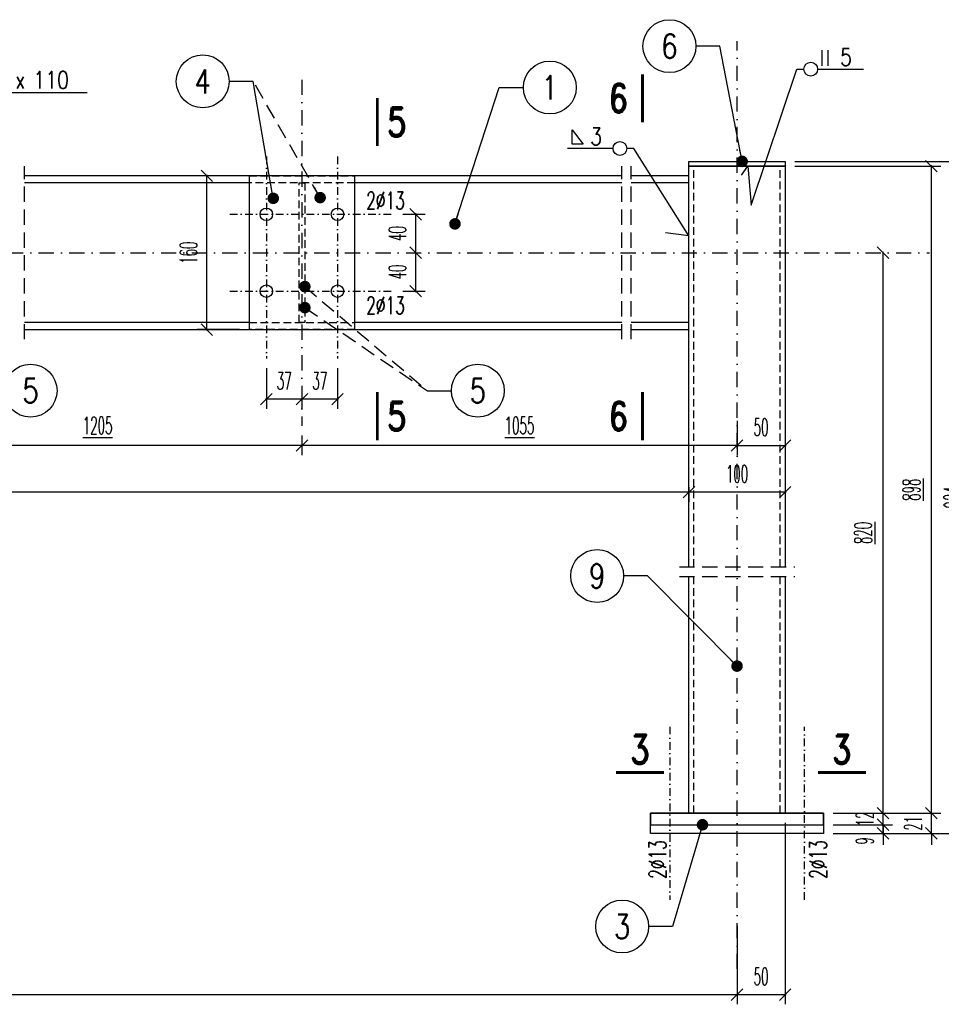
# Model space of a CAD drawing. Header units: millimetres. Extents: x -228255 to 14536, y -140109 to 119945.
# Tile 96 of 123: x -109519 to -108560, y 40278 to 41302. Entities that reach past the tile are written whole.
import ezdxf
from ezdxf.enums import TextEntityAlignment as Align

# ---------------------------------------------------------------- set-up
doc = ezdxf.new("R2010")
doc.units = ezdxf.units.MM
doc.header["$LTSCALE"] = 2.5
for name, pattern in [('DASHDOT', [25.4, 12.7, -6.35, 0, -6.35]), ('DASHDOT2', [12.7, 6.35, -3.175, 0, -3.175]), ('DASHED', [19.049999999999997, 12.7, -6.35]), ('DASHED2', [9.524999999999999, 6.35, -3.175])]:
    doc.linetypes.add(name, pattern=pattern)
for name, color, linetype in [('Gruba', 6, 'Continuous'), ('Opisy_stal', 7, 'Continuous'), ('Osie', 134, 'DASHDOT'), ('Osie_stal', 221, 'DASHDOT2'), ('Przerywana', 5, 'DASHED'), ('stal', 4, 'Continuous'), ('Stal_nw', 181, 'DASHED2'), ('Tekst', 31, 'Continuous'), ('Wymiary', 86, 'Continuous')]:
    doc.layers.add(name, color=color, linetype=linetype)
doc.styles.get("Standard").update_dxf_attribs({"font": 'romans.shx', "width": 0.65})
doc.styles.add('style1', font='romand.shx', dxfattribs={"width": 0.8})
doc.styles.add('style3', font='romans.shx', dxfattribs={"width": 0.5})
doc.dimstyles.new('Skala_10', dxfattribs={"dimtxt": 18, "dimasz": 12, "dimexe": 10, "dimexo": 10, "dimgap": 10, "dimtad": 1, "dimdec": 0, "dimdsep": 46, "dimtxsty": 'style3', "dimblk": 'OBLIQUE', "dimcen": 0, "dimdle": 1, "dimclrd": 256, "dimclre": 256, "dimclrt": 31, "dimadec": 1, "dimazin": 0, "dimtfac": 1, "dimtdec": 0, "dimtix": 1, "dimtmove": 2, "dimatfit": 0, "dimldrblk": 'DOT', "dimfxl": 1, "dimtolj": 1, "dimtzin": 0, "dimlwd": -1, "dimlwe": -1, "dimarcsym": 0})
doc.dimstyles.new('Skala_10$7', dxfattribs={"dimscale": 0, "dimtxt": 18, "dimasz": 12, "dimexe": 10, "dimexo": 15, "dimgap": 5, "dimtad": 1, "dimdec": 0, "dimrnd": 0.5, "dimzin": 9, "dimdsep": 46, "dimtxsty": 'Standard', "dimblk1": 'OBLIQUE', "dimblk2": 'OBLIQUE', "dimsah": 1, "dimcen": 10, "dimdle": 10, "dimclrt": 31, "dimadec": 0, "dimazin": 0, "dimtfac": 1, "dimtdec": 0, "dimtmove": 2, "dimatfit": 3, "dimldrblk": 'DOT', "dimfxl": 1, "dimtolj": 1, "dimtzin": 9, "dimarcsym": 0})

# ---------------------------------------------------------------- blocks, each defined once
blk = doc.blocks.new('_Oblique')
at = {"color": 0, "linetype": 'ByBlock', "lineweight": -2}
blk.add_line((-0.5, -0.5), (0.5, 0.5), dxfattribs=at)
blk = doc.blocks.new('*D254')
at = {"layer": 'Defpoints', "color": 0, "ltscale": 0.5, "transparency": 16777216}
for p in [(-110464.6474671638, 40976.0593036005), (-108772.6474671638, 40315.05930360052), (-110464.6474671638, 40288.28087776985)]:
    blk.add_point(p, dxfattribs=at)
at = {"layer": 'Wymiary', "ltscale": 0.5, "transparency": 16777216}
for p, q in [((-110464.6474671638, 40966.0593036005), (-110464.6474671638, 40278.28087776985)), ((-108772.6474671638, 40305.05930360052), (-108772.6474671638, 40278.28087776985)), ((-108771.6474671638, 40288.28087776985), (-110465.6474671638, 40288.28087776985))]:
    blk.add_line(p, q, dxfattribs=at)
at = {"layer": 'Wymiary', "ltscale": 0.5, "transparency": 16777216, "xscale": 12, "yscale": 12, "zscale": 12, "rotation": 180}
blk.add_blockref('_Oblique', (-110464.6474671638, 40288.28087776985), dxfattribs=at)
at = {"layer": 'Wymiary', "ltscale": 0.5, "transparency": 16777216, "xscale": 12, "yscale": 12, "zscale": 12}
blk.add_blockref('_Oblique', (-108772.6474671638, 40288.28087776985), dxfattribs=at)
at = {"layer": 'Wymiary', "color": 31, "ltscale": 0.5, "transparency": 16777216, "insert": (-109618.6474671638, 40309.08087776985), "char_height": 18, "attachment_point": 5, "style": 'style3'}
blk.add_mtext('\\A1;\\L5690', dxfattribs=at)
blk = doc.blocks.new('_Dot')
at = {"color": 0, "linetype": 'ByBlock', "lineweight": -2}
blk.add_line((-0.5, 0), (-1, 0), dxfattribs=at)
at = {"color": 0, "linetype": 'ByBlock', "const_width": 0.5}
blk.add_lwpolyline([(-0.25, 0, 1), (0.25, 0, 1)], format="xyb", close=True, dxfattribs=at)
blk = doc.blocks.new('*D255')
at = {"layer": 'Defpoints', "color": 0, "ltscale": 0.5, "transparency": 16777216}
for p in [(-108620.84722313, 41060.05930360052), (-108620.84722313, 41060.05930360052), (-108682.6474671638, 40477.0593036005)]:
    blk.add_point(p, dxfattribs=at)
at = {"layer": 'Wymiary', "ltscale": 0.5, "transparency": 16777216}
for p, q in [((-108620.84722313, 40476.0593036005), (-108620.84722313, 41061.05930360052)), ((-108672.6474671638, 40477.0593036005), (-108610.84722313, 40477.0593036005))]:
    blk.add_line(p, q, dxfattribs=at)
at = {"layer": 'Wymiary', "ltscale": 0.5, "transparency": 16777216, "xscale": 12, "yscale": 12, "zscale": 12}
for p, rotation in [((-108620.84722313, 41060.05930360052), 90), ((-108620.84722313, 40477.0593036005), 270)]:
    blk.add_blockref('_Oblique', p, dxfattribs=dict(at, rotation=rotation))
at = {"layer": 'Wymiary', "color": 31, "ltscale": 0.5, "transparency": 16777216, "insert": (-108641.64722313, 40768.55930360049), "char_height": 18, "attachment_point": 5, "rotation": 90, "style": 'style3'}
blk.add_mtext('\\A1;\\L820', dxfattribs=at)
blk = doc.blocks.new('*D256')
at = {"layer": 'Defpoints', "color": 0, "ltscale": 0.5, "transparency": 16777216}
for p in [(-108722.6474671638, 41150.0593036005), (-108570.5572580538, 41150.0593036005), (-108682.6474671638, 40477.0593036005)]:
    blk.add_point(p, dxfattribs=at)
at = {"layer": 'Wymiary', "ltscale": 0.5, "transparency": 16777216}
for p, q in [((-108712.6474671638, 41150.0593036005), (-108560.5572580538, 41150.0593036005)), ((-108570.5572580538, 40476.0593036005), (-108570.5572580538, 41151.0593036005)), ((-108672.6474671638, 40477.0593036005), (-108560.5572580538, 40477.0593036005))]:
    blk.add_line(p, q, dxfattribs=at)
at = {"layer": 'Wymiary', "ltscale": 0.5, "transparency": 16777216, "xscale": 12, "yscale": 12, "zscale": 12}
for p, rotation in [((-108570.5572580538, 41150.0593036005), 90), ((-108570.5572580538, 40477.0593036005), 270)]:
    blk.add_blockref('_Oblique', p, dxfattribs=dict(at, rotation=rotation))
at = {"layer": 'Wymiary', "color": 31, "ltscale": 0.5, "transparency": 16777216, "insert": (-108591.3572580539, 40813.55930360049), "char_height": 18, "attachment_point": 5, "rotation": 90, "style": 'style3'}
blk.add_mtext('\\A1;\\L898', dxfattribs=at)
blk = doc.blocks.new('*D257')
at = {"layer": 'Defpoints', "color": 0, "ltscale": 0.5, "transparency": 16777216}
for p in [(-108722.6474671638, 41155.0593036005), (-108682.6474671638, 40456.08550448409), (-108527.6996862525, 40456.08550448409)]:
    blk.add_point(p, dxfattribs=at)
at = {"layer": 'Wymiary', "ltscale": 0.5, "transparency": 16777216}
for p, q in [((-108712.6474671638, 41155.0593036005), (-108517.6996862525, 41155.0593036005)), ((-108527.6996862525, 41156.0593036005), (-108527.6996862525, 40455.08550448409)), ((-108672.6474671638, 40456.08550448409), (-108517.6996862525, 40456.08550448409))]:
    blk.add_line(p, q, dxfattribs=at)
at = {"layer": 'Wymiary', "ltscale": 0.5, "transparency": 16777216, "xscale": 12, "yscale": 12, "zscale": 12}
for p, rotation in [((-108527.6996862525, 41155.0593036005), 90), ((-108527.6996862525, 40456.08550448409), 270)]:
    blk.add_blockref('_Oblique', p, dxfattribs=dict(at, rotation=rotation))
at = {"layer": 'Wymiary', "color": 31, "ltscale": 0.5, "transparency": 16777216, "insert": (-108548.4996862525, 40805.57240404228), "char_height": 18, "attachment_point": 5, "rotation": 90, "style": 'style3'}
blk.add_mtext('\\A1;\\L924', dxfattribs=at)
blk = doc.blocks.new('*D258')
at = {"layer": 'Defpoints', "color": 0, "ltscale": 0.5, "transparency": 16777216}
for p in [(-108772.6474671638, 40890.80306793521), (-109225.1474671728, 40880.05930360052), (-109225.1474671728, 40859.60583883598)]:
    blk.add_point(p, dxfattribs=at)
at = {"layer": 'Wymiary', "ltscale": 0.5, "transparency": 16777216}
for p, q in [((-108772.6474671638, 40880.80306793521), (-108772.6474671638, 40849.60583883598)), ((-109225.1474671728, 40870.05930360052), (-109225.1474671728, 40849.60583883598)), ((-108771.6474671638, 40859.60583883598), (-109226.1474671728, 40859.60583883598))]:
    blk.add_line(p, q, dxfattribs=at)
at = {"layer": 'Wymiary', "ltscale": 0.5, "transparency": 16777216, "xscale": 12, "yscale": 12, "zscale": 12, "rotation": 180}
blk.add_blockref('_Oblique', (-109225.1474671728, 40859.60583883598), dxfattribs=at)
at = {"layer": 'Wymiary', "ltscale": 0.5, "transparency": 16777216, "xscale": 12, "yscale": 12, "zscale": 12}
blk.add_blockref('_Oblique', (-108772.6474671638, 40859.60583883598), dxfattribs=at)
at = {"layer": 'Wymiary', "color": 31, "ltscale": 0.5, "transparency": 16777216, "insert": (-108998.8974671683, 40880.40583883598), "char_height": 18, "attachment_point": 5, "style": 'style3'}
blk.add_mtext('\\A1;\\L1055', dxfattribs=at)
blk = doc.blocks.new('*D259')
at = {"layer": 'Defpoints', "color": 0, "ltscale": 0.5, "transparency": 16777216}
for p in [(-109650.1474671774, 40880.05930360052), (-109225.1474671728, 40880.05930360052), (-109650.1474671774, 40859.60583883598)]:
    blk.add_point(p, dxfattribs=at)
at = {"layer": 'Wymiary', "ltscale": 0.5, "transparency": 16777216}
for p, q in [((-109650.1474671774, 40870.05930360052), (-109650.1474671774, 40849.60583883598)), ((-109225.1474671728, 40870.05930360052), (-109225.1474671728, 40849.60583883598)), ((-109224.1474671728, 40859.60583883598), (-109651.1474671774, 40859.60583883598))]:
    blk.add_line(p, q, dxfattribs=at)
at = {"layer": 'Wymiary', "ltscale": 0.5, "transparency": 16777216, "xscale": 12, "yscale": 12, "zscale": 12, "rotation": 180}
blk.add_blockref('_Oblique', (-109650.1474671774, 40859.60583883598), dxfattribs=at)
at = {"layer": 'Wymiary', "ltscale": 0.5, "transparency": 16777216, "xscale": 12, "yscale": 12, "zscale": 12}
blk.add_blockref('_Oblique', (-109225.1474671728, 40859.60583883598), dxfattribs=at)
at = {"layer": 'Wymiary', "color": 31, "ltscale": 0.5, "transparency": 16777216, "insert": (-109437.6474671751, 40880.40583883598), "char_height": 18, "attachment_point": 5, "style": 'style3'}
blk.add_mtext('\\A1;\\L1205', dxfattribs=at)
blk = doc.blocks.new('*D222')
at = {"layer": 'Defpoints', "color": 0, "ltscale": 0.5, "transparency": 16777216}
for p in [(-108822.6474671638, 40826.3399478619), (-108722.6474671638, 40826.3399478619), (-108822.6474671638, 40811.00989540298)]:
    blk.add_point(p, dxfattribs=at)
at = {"layer": 'Wymiary', "ltscale": 0.5, "transparency": 16777216}
for p, q in [((-108822.6474671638, 40816.3399478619), (-108822.6474671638, 40801.00989540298)), ((-108722.6474671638, 40816.3399478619), (-108722.6474671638, 40801.00989540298)), ((-108721.6474671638, 40811.00989540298), (-108823.6474671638, 40811.00989540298))]:
    blk.add_line(p, q, dxfattribs=at)
at = {"layer": 'Wymiary', "ltscale": 0.5, "transparency": 16777216, "xscale": 12, "yscale": 12, "zscale": 12, "rotation": 180}
blk.add_blockref('_Oblique', (-108822.6474671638, 40811.00989540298), dxfattribs=at)
at = {"layer": 'Wymiary', "ltscale": 0.5, "transparency": 16777216, "xscale": 12, "yscale": 12, "zscale": 12}
blk.add_blockref('_Oblique', (-108722.6474671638, 40811.00989540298), dxfattribs=at)
at = {"layer": 'Wymiary', "color": 31, "ltscale": 0.5, "transparency": 16777216, "insert": (-108772.6474671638, 40830.00989540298), "char_height": 18, "attachment_point": 5, "style": 'style3'}
blk.add_mtext('\\A1;100', dxfattribs=at)
blk = doc.blocks.new('*D223')
at = {"layer": 'Defpoints', "color": 0, "ltscale": 0.5, "transparency": 16777216}
for p in [(-109188.1474671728, 40950.05930360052), (-109225.1474671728, 40921.6659884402), (-109225.1474671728, 40907.70956503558)]:
    blk.add_point(p, dxfattribs=at)
at = {"layer": 'Wymiary', "ltscale": 0.5, "transparency": 16777216}
for p, q in [((-109188.1474671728, 40940.05930360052), (-109188.1474671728, 40897.70956503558)), ((-109187.1474671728, 40907.70956503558), (-109226.1474671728, 40907.70956503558)), ((-109225.1474671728, 40911.6659884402), (-109225.1474671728, 40897.70956503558))]:
    blk.add_line(p, q, dxfattribs=at)
at = {"layer": 'Wymiary', "ltscale": 0.5, "transparency": 16777216, "xscale": 12, "yscale": 12, "zscale": 12, "rotation": 180}
blk.add_blockref('_Oblique', (-109225.1474671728, 40907.70956503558), dxfattribs=at)
at = {"layer": 'Wymiary', "ltscale": 0.5, "transparency": 16777216, "xscale": 12, "yscale": 12, "zscale": 12}
blk.add_blockref('_Oblique', (-109188.1474671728, 40907.70956503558), dxfattribs=at)
at = {"layer": 'Wymiary', "color": 31, "ltscale": 0.5, "transparency": 16777216, "insert": (-109206.6474671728, 40926.70956503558), "char_height": 18, "attachment_point": 5, "style": 'style3'}
blk.add_mtext('\\A1;37', dxfattribs=at)
blk = doc.blocks.new('*D224')
at = {"layer": 'Defpoints', "color": 0, "ltscale": 0.5, "transparency": 16777216}
for p in [(-109262.1474671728, 40950.05930360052), (-109225.1474671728, 40921.6659884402), (-109262.1474671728, 40907.70956503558)]:
    blk.add_point(p, dxfattribs=at)
at = {"layer": 'Wymiary', "ltscale": 0.5, "transparency": 16777216}
for p, q in [((-109262.1474671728, 40940.05930360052), (-109262.1474671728, 40897.70956503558)), ((-109224.1474671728, 40907.70956503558), (-109263.1474671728, 40907.70956503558)), ((-109225.1474671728, 40911.6659884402), (-109225.1474671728, 40897.70956503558))]:
    blk.add_line(p, q, dxfattribs=at)
at = {"layer": 'Wymiary', "ltscale": 0.5, "transparency": 16777216, "xscale": 12, "yscale": 12, "zscale": 12, "rotation": 180}
blk.add_blockref('_Oblique', (-109262.1474671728, 40907.70956503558), dxfattribs=at)
at = {"layer": 'Wymiary', "ltscale": 0.5, "transparency": 16777216, "xscale": 12, "yscale": 12, "zscale": 12}
blk.add_blockref('_Oblique', (-109225.1474671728, 40907.70956503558), dxfattribs=at)
at = {"layer": 'Wymiary', "color": 31, "ltscale": 0.5, "transparency": 16777216, "insert": (-109243.6474671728, 40926.70956503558), "char_height": 18, "attachment_point": 5, "style": 'style3'}
blk.add_mtext('\\A1;37', dxfattribs=at)
blk = doc.blocks.new('*D227')
at = {"layer": 'Defpoints', "color": 0, "ltscale": 0.5, "transparency": 16777216}
for p in [(-109106.8844803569, 41060.0593036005), (-109106.8844803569, 41060.0593036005), (-109130.1474671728, 41020.05930360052)]:
    blk.add_point(p, dxfattribs=at)
at = {"layer": 'Wymiary', "ltscale": 0.5, "transparency": 16777216}
for p, q in [((-109106.8844803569, 41019.05930360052), (-109106.8844803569, 41061.0593036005)), ((-109120.1474671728, 41020.05930360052), (-109096.8844803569, 41020.05930360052))]:
    blk.add_line(p, q, dxfattribs=at)
at = {"layer": 'Wymiary', "ltscale": 0.5, "transparency": 16777216, "xscale": 12, "yscale": 12, "zscale": 12}
for p, rotation in [((-109106.8844803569, 41060.0593036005), 90), ((-109106.8844803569, 41020.05930360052), 270)]:
    blk.add_blockref('_Oblique', p, dxfattribs=dict(at, rotation=rotation))
at = {"layer": 'Wymiary', "color": 31, "ltscale": 0.5, "transparency": 16777216, "insert": (-109125.8844803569, 41040.05930360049), "char_height": 18, "attachment_point": 5, "rotation": 90, "style": 'style3'}
blk.add_mtext('\\A1;40', dxfattribs=at)
blk = doc.blocks.new('*D228')
at = {"layer": 'Defpoints', "color": 0, "ltscale": 0.5, "transparency": 16777216}
for p in [(-109130.1474671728, 41100.05930360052), (-109106.8844803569, 41100.05930360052), (-109106.8844803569, 41060.0593036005)]:
    blk.add_point(p, dxfattribs=at)
at = {"layer": 'Wymiary', "ltscale": 0.5, "transparency": 16777216}
for p, q in [((-109120.1474671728, 41100.05930360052), (-109096.8844803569, 41100.05930360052)), ((-109106.8844803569, 41059.0593036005), (-109106.8844803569, 41101.05930360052))]:
    blk.add_line(p, q, dxfattribs=at)
at = {"layer": 'Wymiary', "ltscale": 0.5, "transparency": 16777216, "xscale": 12, "yscale": 12, "zscale": 12}
for p, rotation in [((-109106.8844803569, 41100.05930360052), 90), ((-109106.8844803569, 41060.0593036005), 270)]:
    blk.add_blockref('_Oblique', p, dxfattribs=dict(at, rotation=rotation))
at = {"layer": 'Wymiary', "color": 31, "ltscale": 0.5, "transparency": 16777216, "insert": (-109125.8844803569, 41080.05930360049), "char_height": 18, "attachment_point": 5, "rotation": 90, "style": 'style3'}
blk.add_mtext('\\A1;40', dxfattribs=at)
blk = doc.blocks.new('*D231')
at = {"layer": 'Defpoints', "color": 0, "ltscale": 0.5, "transparency": 16777216}
for p in [(-109324.1342054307, 41140.05930360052), (-109280.1474671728, 41140.05930360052), (-109280.1474671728, 40980.05930360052)]:
    blk.add_point(p, dxfattribs=at)
at = {"layer": 'Wymiary', "ltscale": 0.5, "transparency": 16777216}
for p, q in [((-109290.1474671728, 41140.05930360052), (-109334.1342054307, 41140.05930360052)), ((-109324.1342054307, 40979.05930360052), (-109324.1342054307, 41141.05930360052)), ((-109290.1474671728, 40980.05930360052), (-109334.1342054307, 40980.05930360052))]:
    blk.add_line(p, q, dxfattribs=at)
at = {"layer": 'Wymiary', "ltscale": 0.5, "transparency": 16777216, "xscale": 12, "yscale": 12, "zscale": 12}
for p, rotation in [((-109324.1342054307, 41140.05930360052), 90), ((-109324.1342054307, 40980.05930360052), 270)]:
    blk.add_blockref('_Oblique', p, dxfattribs=dict(at, rotation=rotation))
at = {"layer": 'Wymiary', "color": 31, "ltscale": 0.5, "transparency": 16777216, "insert": (-109343.1342054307, 41060.0593036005), "char_height": 18, "attachment_point": 5, "rotation": 90, "style": 'style3'}
blk.add_mtext('\\A1;160', dxfattribs=at)
blk = doc.blocks.new('Elem_prawy')
at = {"color": 7}
blk.add_line((0, -5.684341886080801e-14), (25, -2.842170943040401e-14), dxfattribs=at)
blk.add_circle((52.5, -5.684341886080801e-14), 27.5, dxfattribs=at)
at = {"color": 31, "width": 0.8}
blk.add_attdef('22', text='', height=25, dxfattribs=at).set_placement((52.5, -5.684341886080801e-14), align=Align.MIDDLE)
blk = doc.blocks.new('pol_V_prawa')
at = {"color": 7}
for p, q in [((10.95383530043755, 0), (24.45383530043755, 18)), ((10.95383530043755, 0), (10.95383530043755, 18)), ((135, 0), (0, 0))]:
    blk.add_line(p, q, dxfattribs=at)
at = {"color": 31, "width": 0.8}
blk.add_text('x', height=18, dxfattribs=at).set_placement((60.11379066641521, 4.5))
blk.add_attdef('22', text='', height=18, dxfattribs=at).set_placement((54.50961159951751, 4.5), align=Align.RIGHT)
blk.add_attdef('9999', (78.82358012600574, 4.5), '', height=18, dxfattribs=at)
blk = doc.blocks.new('*D232')
at = {"layer": 'Defpoints', "color": 0, "ltscale": 0.5, "transparency": 16777216}
for p in [(-110464.6474671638, 40976.0593036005), (-108822.6474671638, 40826.3399478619), (-110464.6474671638, 40811.00989540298)]:
    blk.add_point(p, dxfattribs=at)
at = {"layer": 'Wymiary', "ltscale": 0.5, "transparency": 16777216}
for p, q in [((-110464.6474671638, 40966.0593036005), (-110464.6474671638, 40801.00989540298)), ((-108822.6474671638, 40816.3399478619), (-108822.6474671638, 40801.00989540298)), ((-108821.6474671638, 40811.00989540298), (-110465.6474671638, 40811.00989540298))]:
    blk.add_line(p, q, dxfattribs=at)
at = {"layer": 'Wymiary', "ltscale": 0.5, "transparency": 16777216, "xscale": 12, "yscale": 12, "zscale": 12, "rotation": 180}
blk.add_blockref('_Oblique', (-110464.6474671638, 40811.00989540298), dxfattribs=at)
at = {"layer": 'Wymiary', "ltscale": 0.5, "transparency": 16777216, "xscale": 12, "yscale": 12, "zscale": 12}
blk.add_blockref('_Oblique', (-108822.6474671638, 40811.00989540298), dxfattribs=at)
at = {"layer": 'Wymiary', "color": 31, "ltscale": 0.5, "transparency": 16777216, "insert": (-109648.6474671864, 40831.80989540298), "char_height": 18, "attachment_point": 5, "style": 'style3'}
blk.add_mtext('\\A1;\\L5640', dxfattribs=at)
blk = doc.blocks.new('*D233')
at = {"layer": 'Defpoints', "color": 0, "ltscale": 0.5, "transparency": 16777216}
for p in [(-108772.6474671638, 40895.37815352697), (-108722.6474671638, 40895.37815352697), (-108722.6474671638, 40859.60583883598)]:
    blk.add_point(p, dxfattribs=at)
at = {"layer": 'Wymiary', "ltscale": 0.5, "transparency": 16777216}
for p, q in [((-108772.6474671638, 40885.37815352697), (-108772.6474671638, 40849.60583883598)), ((-108722.6474671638, 40885.37815352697), (-108722.6474671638, 40849.60583883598)), ((-108773.6474671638, 40859.60583883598), (-108721.6474671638, 40859.60583883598))]:
    blk.add_line(p, q, dxfattribs=at)
at = {"layer": 'Wymiary', "ltscale": 0.5, "transparency": 16777216, "xscale": 12, "yscale": 12, "zscale": 12, "rotation": 180}
blk.add_blockref('_Oblique', (-108772.6474671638, 40859.60583883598), dxfattribs=at)
at = {"layer": 'Wymiary', "ltscale": 0.5, "transparency": 16777216, "xscale": 12, "yscale": 12, "zscale": 12}
blk.add_blockref('_Oblique', (-108722.6474671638, 40859.60583883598), dxfattribs=at)
at = {"layer": 'Wymiary', "color": 31, "ltscale": 0.5, "transparency": 16777216, "insert": (-108747.6474671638, 40878.60583883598), "char_height": 18, "attachment_point": 5, "style": 'style3'}
blk.add_mtext('\\A1;50', dxfattribs=at)
blk = doc.blocks.new('*D240')
at = {"layer": 'Defpoints', "color": 0, "ltscale": 0.5, "transparency": 16777216}
for p in [(-108722.6474671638, 40477.05930360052), (-108772.6474671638, 40369.74657383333), (-108772.6474671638, 40288.28087776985)]:
    blk.add_point(p, dxfattribs=at)
at = {"layer": 'Wymiary', "ltscale": 0.5, "transparency": 16777216}
for p, q in [((-108722.6474671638, 40467.05930360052), (-108722.6474671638, 40278.28087776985)), ((-108772.6474671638, 40359.74657383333), (-108772.6474671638, 40278.28087776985)), ((-108721.6474671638, 40288.28087776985), (-108773.6474671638, 40288.28087776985))]:
    blk.add_line(p, q, dxfattribs=at)
at = {"layer": 'Wymiary', "ltscale": 0.5, "transparency": 16777216, "xscale": 12, "yscale": 12, "zscale": 12, "rotation": 180}
blk.add_blockref('_Oblique', (-108772.6474671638, 40288.28087776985), dxfattribs=at)
at = {"layer": 'Wymiary', "ltscale": 0.5, "transparency": 16777216, "xscale": 12, "yscale": 12, "zscale": 12}
blk.add_blockref('_Oblique', (-108722.6474671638, 40288.28087776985), dxfattribs=at)
at = {"layer": 'Wymiary', "color": 31, "ltscale": 0.5, "transparency": 16777216, "insert": (-108747.6474671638, 40307.28087776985), "char_height": 18, "attachment_point": 5, "style": 'style3'}
blk.add_mtext('\\A1;50', dxfattribs=at)
blk = doc.blocks.new('Elem_lewy')
at = {"color": 7}
blk.add_line((-2.273736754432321e-13, 5.684341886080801e-14), (-25.00000000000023, 8.526512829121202e-14), dxfattribs=at)
blk.add_circle((-52.50000000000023, 5.684341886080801e-14), 27.5, dxfattribs=at)
at = {"color": 31, "width": 0.8}
blk.add_attdef('22', text='', height=25, dxfattribs=at).set_placement((-52.50000000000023, 5.684341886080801e-14), align=Align.MIDDLE)
blk = doc.blocks.new('Row_obwod_prawa')
at = {"color": 7}
for p, q in [((26.23679999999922, 3.600000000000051), (26.23679999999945, 19.60000000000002)), ((32.53679999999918, 3.600000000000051), (32.53679999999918, 19.60000000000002)), ((0, 2.842170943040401e-14), (7.200000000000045, 2.842170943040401e-14)), ((21.59999999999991, 2.842170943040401e-14), (69.11999999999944, 2.842170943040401e-14))]:
    blk.add_line(p, q, dxfattribs=at)
blk.add_circle((14.39999999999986, 2.842170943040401e-14), 7.2, dxfattribs=at)
at = {"color": 31, "width": 0.8}
blk.add_attdef('A', (44.95680000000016, 3.600000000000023), '', height=18, dxfattribs=at)
blk = doc.blocks.new('Pach_obwod_lewa')
at = {"color": 7}
for p, q in [((-64.08000000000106, 19.44000000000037), (-52.55999999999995, 4.320000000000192)), ((-64.08000000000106, 4.320000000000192), (-64.08000000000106, 19.44000000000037)), ((-21.60000000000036, 2.842170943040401e-14), (-69.11999999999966, 2.842170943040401e-14)), ((-52.55999999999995, 4.320000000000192), (-64.08000000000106, 4.320000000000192)), ((-2.273736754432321e-13, 2.842170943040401e-14), (-7.200000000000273, 2.842170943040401e-14))]:
    blk.add_line(p, q, dxfattribs=at)
blk.add_circle((-14.40000000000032, 2.842170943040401e-14), 7.2, dxfattribs=at)
at = {"color": 31, "width": 0.8}
blk.add_attdef('A', (-45.3599999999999, 3.600000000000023), '', height=18, dxfattribs=at)
blk = doc.blocks.new('*D280')
at = {"layer": 'Defpoints', "color": 0, "ltscale": 0.5, "transparency": 16777216}
for p in [(-108682.6474671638, 40465.05930360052), (-108682.6474671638, 40456.08550448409), (-108620.84722313, 40465.05930360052)]:
    blk.add_point(p, dxfattribs=at)
at = {"layer": 'Wymiary', "ltscale": 0.5, "transparency": 16777216}
for p, q in [((-108620.84722313, 40465.05930360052), (-108620.84722313, 40477.05930360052)), ((-108672.6474671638, 40465.05930360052), (-108610.84722313, 40465.05930360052)), ((-108672.6474671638, 40456.08550448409), (-108610.84722313, 40456.08550448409)), ((-108620.84722313, 40456.08550448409), (-108620.84722313, 40465.05930360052)), ((-108620.84722313, 40456.08550448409), (-108620.84722313, 40444.08550448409))]:
    blk.add_line(p, q, dxfattribs=at)
at = {"layer": 'Wymiary', "ltscale": 0.5, "transparency": 16777216, "xscale": 12, "yscale": 12, "zscale": 12}
for p, rotation in [((-108620.84722313, 40465.05930360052), 270), ((-108620.84722313, 40456.08550448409), 90)]:
    blk.add_blockref('_Oblique', p, dxfattribs=dict(at, rotation=rotation))
at = {"layer": 'Wymiary', "color": 31, "ltscale": 0.5, "transparency": 16777216, "insert": (-108639.84722313, 40448.2687290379), "char_height": 18, "attachment_point": 5, "rotation": 90, "style": 'style3'}
blk.add_mtext('\\A1;9', dxfattribs=at)
blk = doc.blocks.new('*D281')
at = {"layer": 'Defpoints', "color": 0, "ltscale": 0.5, "transparency": 16777216}
for p in [(-108682.6474671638, 40477.05930360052), (-108570.5572580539, 40477.05930360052), (-108682.6474671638, 40456.08550448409)]:
    blk.add_point(p, dxfattribs=at)
at = {"layer": 'Wymiary', "ltscale": 0.5, "transparency": 16777216}
for p, q in [((-108570.5572580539, 40477.05930360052), (-108570.5572580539, 40489.05930360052)), ((-108672.6474671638, 40477.05930360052), (-108560.5572580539, 40477.05930360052)), ((-108570.5572580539, 40456.08550448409), (-108570.5572580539, 40477.05930360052)), ((-108672.6474671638, 40456.08550448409), (-108560.5572580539, 40456.08550448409)), ((-108570.5572580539, 40456.08550448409), (-108570.5572580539, 40444.08550448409))]:
    blk.add_line(p, q, dxfattribs=at)
at = {"layer": 'Wymiary', "ltscale": 0.5, "transparency": 16777216, "xscale": 12, "yscale": 12, "zscale": 12}
for p, rotation in [((-108570.5572580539, 40477.05930360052), 270), ((-108570.5572580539, 40456.08550448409), 90)]:
    blk.add_blockref('_Oblique', p, dxfattribs=dict(at, rotation=rotation))
at = {"layer": 'Wymiary', "color": 31, "ltscale": 0.5, "transparency": 16777216, "insert": (-108589.5572580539, 40466.57240404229), "char_height": 18, "attachment_point": 5, "rotation": 90, "style": 'style3'}
blk.add_mtext('\\A1;21', dxfattribs=at)
blk = doc.blocks.new('*D282')
at = {"layer": 'Defpoints', "color": 0, "ltscale": 0.5, "transparency": 16777216}
for p in [(-108682.6474671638, 40477.05930360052), (-108620.84722313, 40477.05930360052), (-108682.6474671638, 40465.05930360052)]:
    blk.add_point(p, dxfattribs=at)
at = {"layer": 'Wymiary', "ltscale": 0.5, "transparency": 16777216}
for p, q in [((-108620.84722313, 40477.05930360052), (-108620.84722313, 40489.05930360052)), ((-108672.6474671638, 40477.05930360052), (-108610.84722313, 40477.05930360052)), ((-108620.84722313, 40465.05930360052), (-108620.84722313, 40477.05930360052)), ((-108672.6474671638, 40465.05930360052), (-108610.84722313, 40465.05930360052)), ((-108620.84722313, 40465.05930360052), (-108620.84722313, 40453.05930360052))]:
    blk.add_line(p, q, dxfattribs=at)
at = {"layer": 'Wymiary', "ltscale": 0.5, "transparency": 16777216, "xscale": 12, "yscale": 12, "zscale": 12}
for p, rotation in [((-108620.84722313, 40477.05930360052), 270), ((-108620.84722313, 40465.05930360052), 90)]:
    blk.add_blockref('_Oblique', p, dxfattribs=dict(at, rotation=rotation))
at = {"layer": 'Wymiary', "color": 31, "ltscale": 0.5, "transparency": 16777216, "insert": (-108639.84722313, 40471.0593036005), "char_height": 18, "attachment_point": 5, "rotation": 90, "style": 'style3'}
blk.add_mtext('\\A1;12', dxfattribs=at)

msp = doc.modelspace()

# ---------------------------------------------------------------- linework, layer by layer
at = {"layer": 'Gruba', "const_width": 3}
for points in [[(-108870.8740815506, 41245.79366012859), (-108870.8740815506, 41195.79366012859)], [(-109146.7475345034, 41220.98816551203), (-109146.7475345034, 41170.98816551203)], [(-109146.7475345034, 40915.04584757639), (-109146.7475345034, 40865.04584757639)], [(-108870.8740815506, 40915.04584757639), (-108870.8740815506, 40865.04584757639)], [(-108898.499933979, 40519.46628349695), (-108848.499933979, 40519.46628349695)], [(-108688.5122463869, 40519.46628349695), (-108638.5122463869, 40519.46628349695)]]:
    msp.add_lwpolyline(points, dxfattribs=at)
at = {"layer": 'Opisy_stal', "ltscale": 0.5}
for p, q in [((-108757.9008652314, 41109.54967055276), (-108710.4319407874, 41251.00918147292)), ((-108822.6474671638, 41077.68822175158), (-108880.0320401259, 41168.53223494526)), ((-108768.0881086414, 41140.5874965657), (-108761.5101953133, 41150.05930360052)), ((-108761.5101953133, 41150.05930360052), (-108757.9008652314, 41109.54967055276)), ((-108822.6474671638, 41077.68822175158), (-108846.9784099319, 41080.63165348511))]:
    msp.add_line(p, q, dxfattribs=at)
at = {"layer": 'Osie', "ltscale": 0.5}
for p, q in [((-108772.6474671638, 40315.05930360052), (-108772.6474671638, 41280.05930360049)), ((-109225.1474671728, 41240.05930360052), (-109225.1474671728, 40880.05930360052)), ((-110581.9818912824, 41060.05930360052), (-108572.6474671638, 41060.05930360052))]:
    msp.add_line(p, q, dxfattribs=at)
at = {"layer": 'Osie_stal', "ltscale": 0.5}
for p, q in [((-109262.1474671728, 41160.05930360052), (-109262.1474671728, 40950.05930360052)), ((-109188.1474671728, 41160.05930360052), (-109188.1474671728, 40950.05930360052)), ((-109300.1474671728, 41100.05930360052), (-109130.1474671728, 41100.05930360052)), ((-109300.1474671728, 41020.05930360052), (-109130.1474671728, 41020.05930360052)), ((-108842.6474671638, 40567.05930360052), (-108842.6474671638, 40387.05930360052)), ((-108702.6474671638, 40387.05930360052), (-108702.6474671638, 40567.05930360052))]:
    msp.add_line(p, q, dxfattribs=at)
at = {"layer": 'Przerywana', "ltscale": 0.5}
for p, q in [((-109513.7484303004, 40970.05930360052), (-109513.7484303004, 41150.05930360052)), ((-108892.6037881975, 40970.05930360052), (-108892.6037881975, 41150.05930360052)), ((-108882.6037881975, 40970.05930360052), (-108882.6037881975, 41150.05930360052)), ((-108832.6474671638, 40733.28050600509), (-108712.6474671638, 40733.28050600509)), ((-108832.6474671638, 40723.28050600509), (-108712.6474671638, 40723.28050600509))]:
    msp.add_line(p, q, dxfattribs=at)
at = {"layer": 'stal', "ltscale": 0.5}
for p, q in [((-109280.1474671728, 41132.65930360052), (-109513.7484303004, 41132.65930360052)), ((-108892.6037881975, 41132.65930360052), (-109170.1474671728, 41132.65930360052)), ((-108822.6474671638, 41132.65930360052), (-108882.6037881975, 41132.65930360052)), ((-109280.1474671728, 40987.45930360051), (-109513.7484303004, 40987.45930360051)), ((-108892.6037881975, 40987.45930360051), (-109170.1474671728, 40987.45930360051)), ((-108822.6474671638, 40987.45930360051), (-108882.6037881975, 40987.45930360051))]:
    msp.add_line(p, q, dxfattribs=at)
for points in [[(-108722.6474671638, 41150.05930360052), (-108822.6474671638, 41150.05930360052), (-108822.6474671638, 41155.05930360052), (-108722.6474671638, 41155.05930360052)], [(-108862.6474671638, 40465.05930360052), (-108682.6474671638, 40465.05930360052), (-108682.6474671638, 40477.05930360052), (-108862.6474671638, 40477.05930360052)], [(-108862.6474671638, 40477.05930360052), (-108682.6474671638, 40477.05930360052), (-108682.6474671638, 40456.08550448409), (-108862.6474671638, 40456.08550448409)]]:
    msp.add_lwpolyline(points, close=True, dxfattribs=at)
for points in [[(-108822.6474671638, 40733.28050600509), (-108822.6474671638, 41150.05930360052), (-108722.6474671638, 41150.05930360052), (-108722.6474671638, 40733.28050600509)], [(-109280.1474671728, 41140.05930360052), (-109513.7484303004, 41140.05930360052)], [(-108892.6037881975, 41140.05930360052), (-109170.1474671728, 41140.05930360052)], [(-108882.6037881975, 40980.05930360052), (-108822.6474671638, 40980.05930360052), (-108822.6474671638, 41140.05930360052), (-108882.6037881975, 41140.05930360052)], [(-109513.7484303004, 40980.05930360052), (-109280.1474671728, 40980.05930360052)], [(-109170.1474671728, 40980.05930360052), (-108892.6037881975, 40980.05930360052)], [(-108722.6474671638, 40723.28050600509), (-108722.6474671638, 40477.05930360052), (-108822.6474671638, 40477.05930360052), (-108822.6474671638, 40723.28050600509)]]:
    msp.add_lwpolyline(points, dxfattribs=at)
at = {"layer": 'stal'}
msp.add_lwpolyline([(-109170.1474671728, 41140.05930360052), (-109280.1474671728, 41140.05930360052), (-109280.1474671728, 40980.05930360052), (-109170.1474671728, 40980.05930360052)], close=True, dxfattribs=at)
for centre in [(-109262.1474671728, 41100.05930360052), (-109188.1474671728, 41100.05930360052), (-109262.1474671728, 41020.05930360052), (-109188.1474671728, 41020.05930360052)]:
    msp.add_circle(centre, 6.5, dxfattribs=at)
at = {"layer": 'Stal_nw', "ltscale": 0.5}
for p, q in [((-108817.6474671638, 40733.28050600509), (-108817.6474671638, 41150.05930360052)), ((-108727.6474671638, 40733.28050600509), (-108727.6474671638, 41150.05930360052)), ((-109280.1474671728, 41140.05930360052), (-109170.1474671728, 41140.05930360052)), ((-109170.1474671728, 41132.65930360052), (-109280.1474671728, 41132.65930360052)), ((-109280.1474671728, 40987.45930360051), (-109170.1474671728, 40987.45930360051)), ((-109170.1474671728, 40980.05930360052), (-109280.1474671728, 40980.05930360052)), ((-108817.6474671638, 40477.0593036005), (-108817.6474671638, 40723.28050600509)), ((-108727.6474671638, 40477.0593036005), (-108727.6474671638, 40723.28050600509))]:
    msp.add_line(p, q, dxfattribs=at)
msp.add_lwpolyline([(-109222.1474671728, 40987.45930360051), (-109228.1474671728, 40987.45930360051), (-109228.1474671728, 41132.65930360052), (-109222.1474671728, 41132.65930360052)], close=True, dxfattribs=at)

# ---------------------------------------------------------------- block references
at = {"layer": 'Opisy_stal', "ltscale": 0.5}
for name, p, values in [('Elem_lewy', (-108790.4618273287, 41274.98059630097), {'22': '6'}), ('Elem_lewy', (-109275.8590146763, 41238.33845791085), {'22': '4'}), ('Row_obwod_prawa', (-108710.4319407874, 41251.00918147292), {'A': '5'}), ('Elem_prawy', (-109019.8794923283, 41231.8850352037), {'22': '1'}), ('pol_V_prawa', (-109583.3651167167, 41226.40412674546), {'9999': '110', '22': '7'}), ('Pach_obwod_lewa', (-108880.0320401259, 41168.53223494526), {'A': '3'}), ('Elem_prawy', (-109559.8477380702, 40916.58678971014), {'22': '5'}), ('Elem_prawy', (-109094.730918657, 40916.58678971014), {'22': '5'}), ('Elem_lewy', (-108865.657487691, 40723.82221681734), {'22': '9'}), ('Elem_lewy', (-108839.6270962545, 40359.17282279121), {'22': '3'})]:
    msp.add_blockref(name, p, dxfattribs=at).add_auto_attribs(values)

# ---------------------------------------------------------------- texts
at = {"layer": 'Gruba', "style": 'style1', "width": 0.8}
for p in [(-108885.8740815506, 41220.79366012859), (-108885.8740815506, 40890.04584757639)]:
    msp.add_text('6', height=30, dxfattribs=at).set_placement(p, align=Align.MIDDLE_RIGHT)
for p in [(-109136.7475345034, 41195.98816551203), (-109136.7475345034, 40890.04584757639)]:
    msp.add_text('5', height=30, dxfattribs=at).set_placement(p, align=Align.MIDDLE_LEFT)
for p in [(-108873.499933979, 40519.46628349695), (-108663.5122463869, 40519.46628349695)]:
    msp.add_text('3', height=30, dxfattribs=at).set_placement(p, align=Align.BOTTOM_CENTER)
at = {"layer": 'Tekst', "ltscale": 0.5, "width": 0.65}
for p in [(-109158.3097330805, 41105.26002351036), (-109158.3097330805, 40996.208552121)]:
    msp.add_text('2%%C13', height=18, dxfattribs=at).set_placement(p)
for p in [(-108846.3107749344, 40408.82183003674), (-108679.3787430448, 40408.82183003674)]:
    msp.add_text('2%%C13', height=18, rotation=90, dxfattribs=at).set_placement(p)

# ---------------------------------------------------------------- dimensions: what is measured, and where the dimension line sits
at = {"layer": 'Wymiary', "ltscale": 0.5}
for base, p1, p2, angle, text, picture, middle in [((-108527.6996862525, 40456.08550448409), (-108722.6474671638, 41155.0593036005), (-108682.6474671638, 40456.08550448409), 90, '%%u924', '*D257', (-108548.4996862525, 40805.57240404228)), ((-108570.5572580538, 41150.0593036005), (-108682.6474671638, 40477.0593036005), (-108722.6474671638, 41150.0593036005), 90, '%%u898', '*D256', (-108591.3572580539, 40813.55930360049)), ((-108620.84722313, 41060.05930360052), (-108682.6474671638, 40477.0593036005), (-108620.84722313, 41060.05930360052), 90, '%%u820', '*D255', (-108641.64722313, 40768.55930360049)), ((-110464.6474671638, 40288.28087776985), (-108772.6474671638, 40315.05930360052), (-110464.6474671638, 40976.0593036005), 180, '%%u5690', '*D254', (-109618.6474671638, 40309.08087776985)), ((-109650.1474671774, 40859.60583883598), (-109225.1474671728, 40880.05930360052), (-109650.1474671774, 40880.05930360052), 180, '%%u1205', '*D259', (-109437.6474671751, 40880.40583883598)), ((-109225.1474671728, 40859.60583883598), (-108772.6474671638, 40890.80306793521), (-109225.1474671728, 40880.05930360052), 180, '%%u1055', '*D258', (-108998.8974671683, 40880.40583883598))]:
    dim = msp.add_linear_dim(base=base, p1=p1, p2=p2, angle=angle, text=text, dimstyle='Skala_10', dxfattribs=at)
    dim.commit()
    dim.dimension.update_dxf_attribs({"geometry": picture, "text_midpoint": middle})
for base, p1, p2, angle, picture, middle in [((-109324.1342054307, 41140.05930360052), (-109280.1474671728, 40980.05930360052), (-109280.1474671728, 41140.05930360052), 90, '*D231', (-109343.1342054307, 41060.0593036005)), ((-109106.8844803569, 41100.05930360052), (-109106.8844803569, 41060.0593036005), (-109130.1474671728, 41100.05930360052), 90, '*D228', (-109125.8844803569, 41080.05930360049)), ((-109106.8844803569, 41060.0593036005), (-109130.1474671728, 41020.05930360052), (-109106.8844803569, 41060.0593036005), 90, '*D227', (-109125.8844803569, 41040.05930360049)), ((-109262.1474671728, 40907.70956503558), (-109225.1474671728, 40921.6659884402), (-109262.1474671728, 40950.05930360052), 180, '*D224', (-109243.6474671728, 40926.70956503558)), ((-109225.1474671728, 40907.70956503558), (-109188.1474671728, 40950.05930360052), (-109225.1474671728, 40921.6659884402), 180, '*D223', (-109206.6474671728, 40926.70956503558)), ((-108722.6474671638, 40859.60583883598), (-108772.6474671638, 40895.37815352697), (-108722.6474671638, 40895.37815352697), 180, '*D233', (-108747.6474671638, 40878.60583883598)), ((-108822.6474671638, 40811.00989540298), (-108722.6474671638, 40826.3399478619), (-108822.6474671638, 40826.3399478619), 180, '*D222', (-108772.6474671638, 40830.00989540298)), ((-108570.5572580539, 40477.05930360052), (-108682.6474671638, 40456.08550448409), (-108682.6474671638, 40477.05930360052), 90, '*D281', (-108589.5572580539, 40466.57240404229)), ((-108620.84722313, 40477.05930360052), (-108682.6474671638, 40465.05930360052), (-108682.6474671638, 40477.05930360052), 90, '*D282', (-108639.84722313, 40471.0593036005)), ((-108772.6474671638, 40288.28087776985), (-108722.6474671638, 40477.05930360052), (-108772.6474671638, 40369.74657383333), 180, '*D240', (-108747.6474671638, 40307.28087776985))]:
    dim = msp.add_linear_dim(base=base, p1=p1, p2=p2, angle=angle, dimstyle='Skala_10', dxfattribs=at)
    dim.commit()
    dim.dimension.update_dxf_attribs({"geometry": picture, "text_midpoint": middle})
dim = msp.add_linear_dim(base=(-110464.6474671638, 40811.00989540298), p1=(-108822.6474671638, 40826.3399478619), p2=(-110464.6474671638, 40976.0593036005), angle=180, text='%%u5640', dimstyle='Skala_10', dxfattribs=at)
dim.commit()
dim.dimension.update_dxf_attribs({"geometry": '*D232', "text_midpoint": (-109648.6474671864, 40831.80989540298), "dimtype": 160})
dim = msp.add_linear_dim(base=(-108620.84722313, 40465.05930360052), p1=(-108682.6474671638, 40456.08550448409), p2=(-108682.6474671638, 40465.05930360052), angle=90, dimstyle='Skala_10', dxfattribs=at)
dim.commit()
dim.dimension.update_dxf_attribs({"geometry": '*D280', "text_midpoint": (-108639.84722313, 40448.2687290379), "dimtype": 160})

# ---------------------------------------------------------------- leaders
at = {"layer": 'Opisy_stal', "ltscale": 0.5}
for points in [[(-108767.3487777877, 41155.05930360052), (-108790.4618273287, 41274.98059630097)], [(-109254.9855180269, 41116.65468743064), (-109275.8590146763, 41238.33845791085)], [(-109066.0105278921, 41090.08608986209), (-109019.8794923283, 41231.8850352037)], [(-108772.6474671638, 40630.08905746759), (-108865.657487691, 40723.82221681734)], [(-108808.6043850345, 40465.05930360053), (-108839.6270962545, 40359.17282279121)]]:
    msp.add_leader(points, dimstyle='Skala_10$7', override={"dimscale": 1, "dimtad": 0}, dxfattribs=at)
at = {"layer": 'Opisy_stal', "linetype": 'DASHED', "ltscale": 0.5}
for points in [[(-109206.2241716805, 41117.37497196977), (-109275.8590146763, 41238.33845791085)], [(-109222.1474671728, 41024.84804628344), (-109094.730918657, 40916.58678971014)], [(-109222.1474671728, 41002.96105426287), (-109094.730918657, 40916.58678971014)]]:
    msp.add_leader(points, dimstyle='Skala_10$7', override={"dimscale": 1, "dimtad": 0}, dxfattribs=at)

doc.saveas('drawing.dxf')
